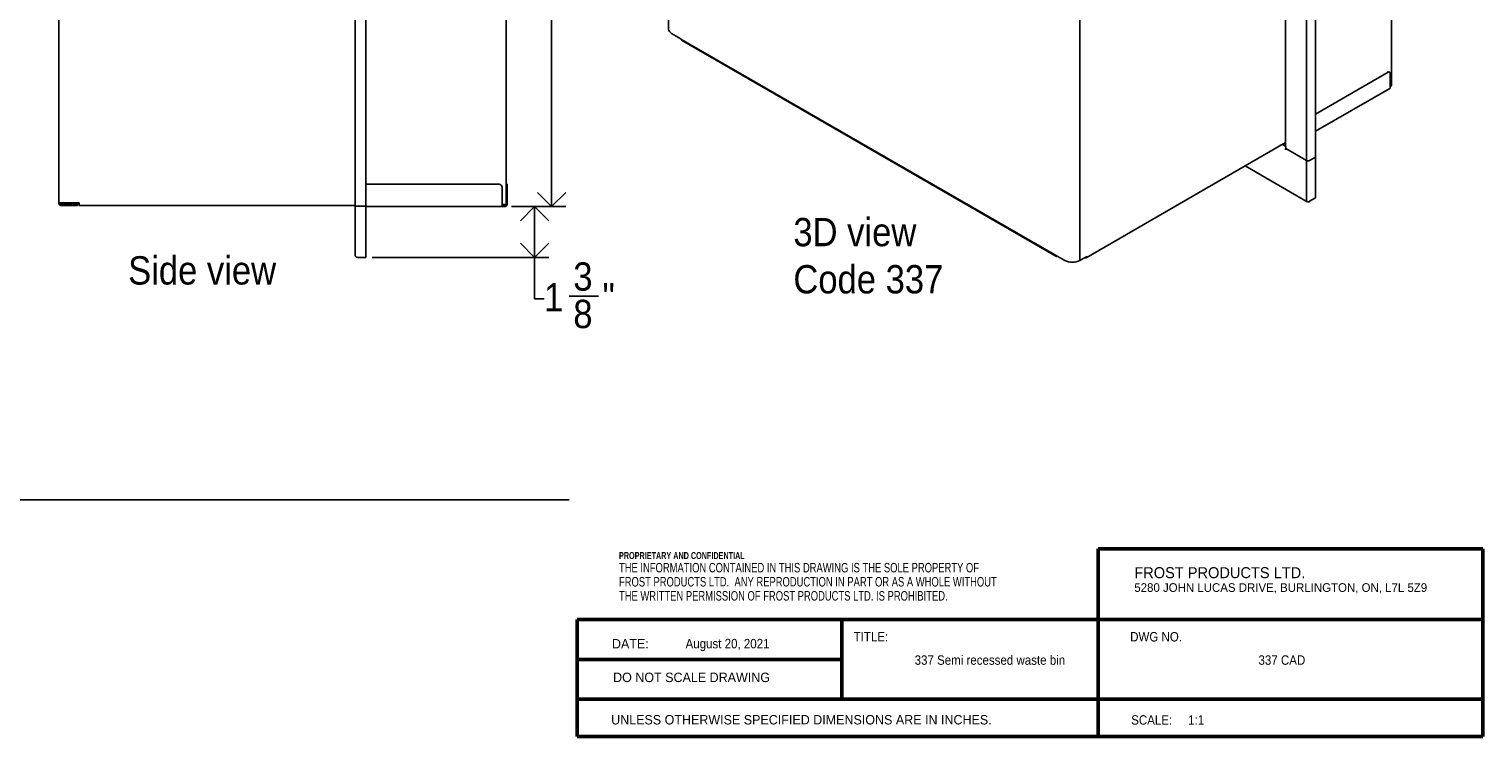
# Model space of a CAD drawing. Header units: inches. Extents: x -19 to 67, y -1.9 to 66.2.
# Tile 2 of 3: x 28.5 to 67, y 0.3 to 19.1. Entities that reach past the tile are written whole.
import ezdxf

# ---------------------------------------------------------------- set-up
doc = ezdxf.new("R2010")
doc.units = ezdxf.units.IN
doc.header["$MEASUREMENT"] = 0
doc.linetypes.add('SLD-Solid', pattern=[0])
for name, color, linetype in [('DIMS', 5, 'SLD-Solid'), ('NOTES', 1, 'SLD-Solid'), ('TITLE', 8, 'SLD-Solid')]:
    doc.layers.add(name, color=color, linetype=linetype)
doc.styles.add('SLDTEXTSTYLE0', font='ARIAL.TTF', dxfattribs={"width": 0.948})
doc.styles.add('SLDTEXTSTYLE1', font='GOTHIC.TTF', dxfattribs={"width": 0.913})
doc.styles.add('SLDTEXTSTYLE2', font='ARIALNB.TTF', dxfattribs={"width": 0.87})
doc.styles.add('SLDTEXTSTYLE3', font='ARIALN.TTF', dxfattribs={"width": 0.87})
doc.dimstyles.new('SLDDIMSTYLE1', dxfattribs={"dimtxt": 0.75, "dimasz": 0.75, "dimexe": 0, "dimexo": 0.0625, "dimgap": 0.1875, "dimtad": 0, "dimtih": 1, "dimtoh": 1, "dimdec": 6, "dimrnd": 1e-09, "dimzin": 12, "dimdsep": 46, "dimlunit": 5, "dimtxsty": 'SLDTEXTSTYLE1', "dimblk1": 'OPEN90', "dimblk2": 'OPEN90', "dimsah": 1, "dimcen": 0.09, "dimadec": 0, "dimazin": 3, "dimtfac": 1, "dimtofl": 0, "dimtmove": 0, "dimatfit": 3, "dimldrblk": 'OPEN90', "dimfxl": 1, "dimfrac": 2, "dimtolj": 1, "dimtzin": 12, "dimarcsym": 0})

# ---------------------------------------------------------------- blocks, each defined once
blk = doc.blocks.new('SW_NOTE_0_1')
at = {"layer": 'NOTES', "color": 0, "attachment_point": 1}
for s, insert, char_height, style in [('PROPRIETARY AND CONFIDENTIAL', (0, 0.238), 0.18473, 'SLDTEXTSTYLE2'), ('THE INFORMATION CONTAINED IN THIS DRAWING IS THE SOLE PROPERTY OF ', (0, -0.05), 0.25, 'SLDTEXTSTYLE3'), ('FROST PRODUCTS LTD.  ANY REPRODUCTION IN PART OR AS A WHOLE WITHOUT ', (0, -0.423), 0.25, 'SLDTEXTSTYLE3'), ('THE WRITTEN PERMISSION OF FROST PRODUCTS LTD. IS PROHIBITED.', (0, -0.796), 0.25, 'SLDTEXTSTYLE3')]:
    blk.add_mtext(s, dxfattribs=dict(at, insert=insert, char_height=char_height, style=style))
blk = doc.blocks.new('_Open90')
at = {"color": 0, "linetype": 'ByBlock', "lineweight": -2}
for p, q in [((0, 0), (-1, 0)), ((-0.5, 0.5), (0, 0)), ((0, 0), (-0.5, -0.5))]:
    blk.add_line(p, q, dxfattribs=at)
blk = doc.blocks.new('_D_10')
at = {"layer": 'DIMS'}
for p, q in [((41.265, 14.413), (42.257, 14.413)), ((41.882, 14.413), (41.882, 13.068)), ((37.574, 13.068), (42.257, 13.068)), ((41.882, 11.966), (41.882, 13.068)), ((42.132, 11.966), (41.882, 11.966)), ((42.797, 12.042), (43.57, 12.042))]:
    blk.add_line(p, q, dxfattribs=at)
at = {"layer": 'DIMS', "xscale": 0.7500000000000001, "yscale": 0.7500000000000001}
for p, rotation in [((41.882, 14.413, 1.128), 90.00000000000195), ((41.882, 13.068, 1.128), 270.0000000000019)]:
    blk.add_blockref('_Open90', p, dxfattribs=dict(at, rotation=rotation))
at = {"layer": 'DIMS', "char_height": 0.75, "attachment_point": 1, "style": 'SLDTEXTSTYLE1'}
for s, insert in [('3', (42.906, 12.935)), ('1', (42.132, 12.387)), ('"', (43.68, 12.387)), ('8', (42.906, 11.943))]:
    blk.add_mtext(s, dxfattribs=dict(at, insert=insert))
blk = doc.blocks.new('_D_11')
at = {"layer": 'DIMS'}
for p, q in [((41.188, 41.787), (42.704, 41.787)), ((42.329, 41.787), (42.329, 29.084)), ((42.341, 28.18), (43.115, 28.18)), ((42.329, 14.413), (42.329, 27.122)), ((41.265, 14.413), (42.704, 14.413))]:
    blk.add_line(p, q, dxfattribs=at)
at = {"layer": 'DIMS', "xscale": 0.7500000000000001, "yscale": 0.7500000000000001}
for p, rotation in [((42.329, 41.787, 1.128), 90.00000000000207), ((42.329, 14.413, 1.128), 270.0000000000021)]:
    blk.add_blockref('_Open90', p, dxfattribs=dict(at, rotation=rotation))
at = {"layer": 'DIMS', "char_height": 0.75, "attachment_point": 1, "style": 'SLDTEXTSTYLE1'}
for s, insert in [('3', (42.451, 29.072)), ('27', (41.123, 28.524)), ('"', (43.225, 28.524)), ('8', (42.451, 28.08))]:
    blk.add_mtext(s, dxfattribs=dict(at, insert=insert))
blk = doc.blocks.new('SW_NOTE_0_3')
at = {"layer": 'NOTES', "color": 0, "char_height": 0.75, "attachment_point": 1, "style": 'SLDTEXTSTYLE1'}
for s, insert in [('3D view', (0, 0.958)), ('Code 337', (0, -0.292))]:
    blk.add_mtext(s, dxfattribs=dict(at, insert=insert))

msp = doc.modelspace()

# ---------------------------------------------------------------- linework, layer by layer
at = {"color": 7, "linetype": 'SLD-Solid', "lineweight": 25}
for p, q in [((37.1276226, 14.4266855), (37.1276226, 41.7726855)), ((37.4074226, 41.7726855), (37.4074226, 14.4266855)), ((41.1274226, 41.7276855), (41.1274226, 14.4716855)), ((64.57412, 17.6242496), (64.57412, 39.879886)), ((29.2774313, 38.6620689), (29.2774313, 14.5086253)), ((45.4277843, 38.8362381), (45.4277843, 19.1139657)), ((61.7734862, 38.2593567), (61.7734862, 16.0037203)), ((62.3260174, 15.6339223), (62.3260174, 37.9630473)), ((62.5655145, 38.0529175), (62.5655145, 15.7240946)), ((56.3223613, 32.7085733), (56.3223613, 12.9863008)), ((45.7571901, 18.8568501), (45.5097944, 18.9996686)), ((45.7571929, 18.8511002), (45.7571901, 18.8568501)), ((45.7571929, 18.8511002), (55.6789831, 13.1233726)), ((45.7693443, 18.8241279), (55.6912751, 13.0963192)), ((64.4881924, 17.9697901), (62.5655145, 16.8598518)), ((64.5281891, 17.9737507), (64.5071668, 17.9858867)), ((64.5447609, 17.5688633), (64.5447609, 17.9371232)), ((62.5655145, 16.4063451), (64.5325599, 17.5418962)), ((64.5447609, 17.5932167), (64.5568686, 17.6002064)), ((56.4921981, 13.0586398), (61.7734862, 16.1074625)), ((61.7808381, 15.9487864), (61.7807179, 15.948717)), ((62.3260174, 15.6339223), (61.7807179, 15.948717)), ((61.7848632, 15.9836329), (61.7808381, 15.9813092)), ((61.7808381, 15.9813092), (61.7808381, 15.9486476)), ((61.7907376, 15.9755944), (61.7808381, 15.9813092)), ((62.3260174, 15.6339223), (61.7808381, 15.9486476)), ((61.7907376, 15.9796771), (61.7907376, 15.9755944)), ((60.7031065, 15.4895455), (62.3472185, 14.5404198)), ((62.3260174, 14.5725825), (62.3260174, 15.6339223)), ((62.4093146, 15.6339223), (62.5655852, 15.7241354)), ((62.4093146, 15.6339223), (62.5655145, 15.7240946)), ((62.5655852, 15.7241354), (62.5655145, 15.7241762)), ((62.5655852, 15.7241354), (62.5655852, 14.6420028)), ((40.9416697, 15.0025855), (37.4074226, 15.0025855)), ((41.0216697, 14.4715855), (41.0216697, 14.9225855)), ((41.1275226, 15.0025855), (41.1574226, 15.0025855)), ((41.1275226, 14.9225855), (41.1275226, 15.0025855)), ((41.1275226, 14.9225855), (41.1275226, 14.4715855)), ((41.1574226, 15.0025855), (41.1574226, 14.9225855)), ((41.1574226, 14.9225855), (41.1574226, 14.4715855)), ((62.4093146, 14.5517898), (62.5655852, 14.6420028)), ((29.2774313, 14.5086253), (29.5574313, 14.5086253)), ((29.2774313, 14.5086253), (29.2774313, 14.5015855)), ((29.3074313, 14.5086253), (29.3074313, 14.5015855)), ((29.3364313, 14.4725855), (29.3373863, 14.4725855)), ((29.3364313, 14.4425855), (29.6256437, 14.4425855)), ((29.3373863, 14.4725855), (29.5873863, 14.4725855)), ((29.8149008, 14.5086253), (29.5574313, 14.5086253)), ((29.8149008, 14.4725855), (29.5873863, 14.4725855)), ((29.6256437, 14.4425855), (29.7756437, 14.4425855)), ((29.7756437, 14.4425855), (29.7756437, 14.4725855)), ((29.8147392, 14.4425855), (29.8149008, 14.4425855)), ((29.8149008, 14.5015855), (29.8149008, 14.5086253)), ((29.8149008, 14.5015855), (29.8149008, 14.4425855)), ((29.8149008, 14.4425855), (37.1276226, 14.4425855)), ((37.1276226, 14.4266855), (37.1865226, 14.4266855)), ((37.1276226, 13.1268855), (37.1276226, 14.4266855)), ((37.1865226, 14.4266855), (37.4075226, 14.4266855)), ((37.1865226, 14.4266855), (37.4074226, 14.4266855)), ((37.4075226, 14.4266855), (37.4075226, 13.101421)), ((41.0216697, 14.4126855), (37.4075226, 14.4126855)), ((41.0216697, 14.4716855), (41.0685226, 14.4716855)), ((41.0216697, 14.4715855), (41.0216697, 14.4126855)), ((41.0532668, 14.4425855), (41.0216697, 14.4425855)), ((41.0532668, 14.4126855), (41.0216697, 14.4126855)), ((41.0532668, 14.4425855), (41.0832668, 14.4425855)), ((41.0832668, 14.4126855), (41.0532668, 14.4126855)), ((41.0685226, 14.4716855), (41.1274226, 14.4716855)), ((41.0985226, 14.4425855), (41.0832668, 14.4425855)), ((41.0985226, 14.4126855), (41.0832668, 14.4126855)), ((62.3856721, 14.5381368), (62.4048245, 14.5491932)), ((37.4075226, 13.0679855), (37.4075226, 13.0978855)), ((55.6789859, 13.1291193), (55.6789831, 13.1233726)), ((55.9263815, 12.9863008), (55.6789859, 13.1291193)), ((55.7206781, 13.0992948), (55.7256608, 13.1021745)), ((37.1865226, 13.0679855), (37.4075226, 13.0679855)), ((56.5044198, 13.0914009), (56.3223613, 12.9863008)), ((56.457715, 13.0644388), (56.4627005, 13.0615607)), ((56.5044198, 13.0856526), (56.5044198, 13.0914009))]:
    msp.add_line(p, q, dxfattribs=at)
at = {"color": 8, "linetype": 'SLD-Solid', "lineweight": 25}
for p, q in [((64.4881924, 17.9697901), (64.4671701, 17.981926)), ((61.6925029, 16.0607119), (61.7734862, 16.0139612)), ((56.4627005, 13.0615607), (56.4627005, 13.0673169)), ((56.5044198, 13.0856526), (56.4994411, 13.0885268))]:
    msp.add_line(p, q, dxfattribs=at)
at = {"color": 7, "linetype": 'SLD-Solid', "lineweight": 25}
for centre, radius, start, end in [((45.5679123, 19.1279395), 0.140823, 185.69479925, 245.62534171), ((64.5102749, 17.9427173), 0.0349367, 350.78596301, 129.20328524), ((64.516743, 17.565296), 0.0282441, 304.05635082, 7.25582957), ((64.5446431, 17.6271891), 0.0296231, 294.37465829, 354.30520075), ((61.8541652, 15.916959), 0.0840995, 150.68118839, 178.11265143), ((61.8029631, 16.0066598), 0.0296231, 185.69479925, 245.62534171), ((62.367666, 15.7143038), 0.0905306, 242.60967224, 297.39032776), ((40.9416697, 14.9225855), 0.08, 0, 90), ((41.0985226, 14.4715855), 0.029, 270, 0), ((41.0985226, 14.4715855), 0.0589, 270, 0), ((56.1243714, 13.3684199), 0.4303661, 242.60967224, 297.39032776), ((56.4789864, 13.0815269), 0.0257658, 230.79671476, 9.21403699)]:
    msp.add_arc(centre, radius, start, end, dxfattribs=at)
for points, knots in [([(45.7571929, 18.8511002), (45.7579084, 18.8453452), (45.7593396, 18.8338351), (45.7649115, 18.8249591), (45.7694262, 18.8240813), (45.7694271, 18.8240812)], [0, 0, 0, 0, 0.499948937, 0.9998978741, 1, 1, 1, 1]), ([(29.8147392, 14.4425855), (29.8147363, 14.4435068), (29.8147306, 14.4453496), (29.8147229, 14.4569994), (29.8147182, 14.4681182), (29.8147163, 14.4725496)], [0, 0, 0, 0, 0.3755681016, 0.7511362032, 1, 1, 1, 1]), ([(62.3260174, 14.5725825), (62.3278503, 14.566488), (62.3315163, 14.5542983), (62.3432402, 14.5416278), (62.3585258, 14.5349243), (62.3734581, 14.5347003), (62.3826498, 14.5372864), (62.3856721, 14.5381368)], [0, 0, 0, 0, 0.222700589, 0.4454287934, 0.6681571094, 0.8908852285, 1, 1, 1, 1]), ([(37.1276226, 13.1268855), (37.1283236, 13.1200165), (37.1297258, 13.1062778), (37.1406317, 13.0881452), (37.1565774, 13.0747993), (37.1729778, 13.0686842), (37.1831709, 13.0681584), (37.1865226, 13.0679855)], [0, 0, 0, 0, 0.222700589, 0.4454287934, 0.6681571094, 0.8908852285, 1, 1, 1, 1])]:
    msp.add_open_spline(points, degree=3, knots=knots, dxfattribs=at)
for points in [[(29.3364313, 14.4425855), (29.3287001, 14.4434723), (29.3132377, 14.445246), (29.2937356, 14.4588898), (29.2800919, 14.4783919), (29.2783182, 14.4938543), (29.2774313, 14.5015855)], [(29.3364313, 14.4725855), (29.3326312, 14.4730214), (29.3250311, 14.4738932), (29.3154453, 14.4805994), (29.3087391, 14.4901852), (29.3078672, 14.4977854), (29.3074313, 14.5015855)], [(55.7206781, 13.0992948), (55.7152133, 13.0968619), (55.7042838, 13.091996), (55.6904998, 13.0951723), (55.6808583, 13.1055237), (55.6796082, 13.117423), (55.6789831, 13.1233726)]]:
    msp.add_open_spline(points, degree=3, dxfattribs=at)
at = {"layer": 'NOTES'}
msp.add_line((4.839344, 6.6460725), (42.7925004, 6.6460725), dxfattribs=at)
at = {"layer": 'TITLE', "lineweight": 50}
for p, q in [((66.9999317, 5.3503604), (56.8105351, 5.3503604)), ((56.8105351, 5.3503604), (56.8105351, 0.3386772)), ((66.9999317, 5.3503604), (67, 0.375)), ((43.0059791, 3.4729637), (43.0059791, 0.375)), ((50.018223, 3.4729637), (43.0059791, 3.4729637)), ((50.018223, 3.4729637), (66.9997616, 3.4729648)), ((50.018223, 1.3626118), (50.018223, 3.4729637)), ((50.018223, 2.4177877), (43.0059791, 2.4177877)), ((50.018223, 1.3626118), (43.0059791, 1.3626118)), ((50.018223, 1.3626118), (66.9999865, 1.3626118)), ((43.0059791, 0.375), (67, 0.375))]:
    msp.add_line(p, q, dxfattribs=at)

# ---------------------------------------------------------------- block references
at = {"layer": 'NOTES'}
for name, p in [('SW_NOTE_0_3', (48.7353591, 13.1540512)), ('SW_NOTE_0_1', (44.1159726, 5.0231527))]:
    msp.add_blockref(name, p, dxfattribs=at)

# ---------------------------------------------------------------- texts
for s, insert, char_height, attachment_point, style in [('Side view', (31.1143847, 13.0974233), 0.75, 1, 'SLDTEXTSTYLE1'), ('FROST PRODUCTS LTD.', (57.7661316, 4.8615009), 0.291666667, 1, 'SLDTEXTSTYLE0'), ('5280 JOHN LUCAS DRIVE, BURLINGTON, ON, L7L 5Z9', (57.7661316, 4.4360085), 0.229166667, 1, 'SLDTEXTSTYLE0'), ('TITLE:', (50.3307373, 3.1432756), 0.25, 1, 'SLDTEXTSTYLE1'), ('DWG NO.', (57.6561831, 3.1432756), 0.25, 1, 'SLDTEXTSTYLE1'), ('DATE:', (43.9300699, 2.9580628), 0.25, 1, 'SLDTEXTSTYLE0'), ('August 20, 2021', (46.9910185, 2.9614733), 0.25, 2, 'SLDTEXTSTYLE1'), ('337 Semi recessed waste bin', (53.9403059, 2.5260344), 0.25, 2, 'SLDTEXTSTYLE1'), ('337 CAD', (61.6747524, 2.5260344), 0.25, 2, 'SLDTEXTSTYLE1'), ('DO NOT SCALE DRAWING', (46.0387012, 2.068033), 0.25, 2, 'SLDTEXTSTYLE0'), ('UNLESS OTHERWISE SPECIFIED DIMENSIONS ARE IN INCHES.', (43.9082978, 0.9452903), 0.25, 1, 'SLDTEXTSTYLE0'), ('SCALE:     1:1', (57.6831753, 0.9395816), 0.25, 1, 'SLDTEXTSTYLE1')]:
    msp.add_mtext(s, dxfattribs=dict(at, insert=insert, char_height=char_height, attachment_point=attachment_point, style=style))

# ---------------------------------------------------------------- dimensions: what is measured, and where the dimension line sits
at = {"layer": 'DIMS'}
for base, p1, p2, picture, middle in [((42.3287039, 14.4126855), (41.0216697, 41.7866855), (41.0985226, 14.4126855), '_D_11', (42.3287039, 28.1032051)), ((41.8824438, 13.0679855), (41.0985226, 14.4126855), (37.4075226, 13.0679855), '_D_10', (41.8824438, 11.9655238))]:
    dim = msp.add_linear_dim(base=base, p1=p1, p2=p2, angle=90, dimstyle='SLDDIMSTYLE1', dxfattribs=at)
    dim.commit()
    dim.dimension.update_dxf_attribs({"geometry": picture, "text_midpoint": middle})

doc.saveas('drawing.dxf')
